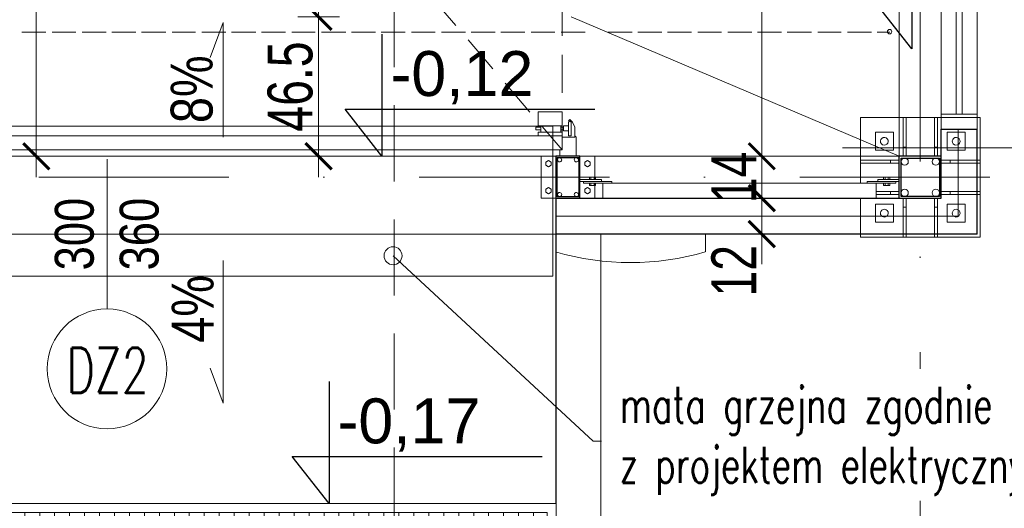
# Model space of a CAD drawing. Header units: millimetres. Extents: x -13532 to 2392, y -5241 to 5322.
# Tile 216 of 256: x -9857 to -9528, y 984 to 1147. Entities that reach past the tile are written whole.
import ezdxf
from ezdxf.enums import TextEntityAlignment as Align

# ---------------------------------------------------------------- set-up
doc = ezdxf.new("R2010")
doc.units = ezdxf.units.MM
doc.linetypes.add('DASHED', pattern=[19.05, 12.7, -6.35])
doc.linetypes.add('KRESKAKROPKA2', pattern=[12.7, 6.35, -3.175, 0, -3.175])
doc.layers.get('Defpoints').update_dxf_attribs({"true_color": 0xdae6d4})
for name, color, linetype, lineweight in [('- AGP-1_OPISY', 7, 'Continuous', 9), ('AGP1_opis', 7, 'Continuous', 13), ('cz-gr', 122, 'Continuous', 30), ('cz-sr', 150, 'Continuous', 15), ('TS_INNE_OBIEKTY', 204, 'Continuous', 30), ('Wymiarowanie - Poziomy - AGP1', 172, 'Continuous', 5)]:
    doc.layers.add(name, color=color, linetype=linetype, lineweight=lineweight)
for name, color, linetype, lineweight, true_color in [('a___wymiary', 7, 'Continuous', 5, 0x666666), ('drzwi - AGP1', 7, 'Continuous', 13, 0x7f7f7f), ('KONSTRUKCJA - CIE - AGP1', 7, 'Continuous', 5, 0xbfbfbf), ('Meble - AGP1', 7, 'Continuous', 15, 0x999999), ('OPIS - AGP1', 7, 'Continuous', 0, 0x7f7f7f), ('OPISY - AGP1', 7, 'Continuous', 5, 0x000000), ('OSI', 7, 'KRESKAKROPKA2', 5, 0x7f7f7f), ('tło', 7, 'Continuous', 5, 0xcccccc), ('wymiary', 7, 'Continuous', 5, 0x7f7f7f), ('WYMIARY - AGP1', 7, 'Continuous', 5, 0x716d5a), ('zigzag - AGP1', 7, 'Continuous', 9, 0xa5a5a5)]:
    doc.layers.add(name, color=color, linetype=linetype, lineweight=lineweight, true_color=true_color)
doc.styles.add('ARIAL', font='arial.ttf', dxfattribs={"width": 0.8})
doc.styles.add('ARIAL NARROW', font='ARIALN.TTF', dxfattribs={"width": 0.9})
doc.styles.add('GENERATED_STYLE_2', font='ARIAL.TTF', dxfattribs={"width": 0.999153})
doc.styles.add('ROMANS15', font='simplex.shx', dxfattribs={"width": 0.9, "height": 15})
doc.styles.get("Standard").update_dxf_attribs({"font": 'arial.ttf'})
doc.linetypes.add('ZIGZAG', pattern='A,0.00254,-5.08,[131,ltypeshp.shx,S=5.08,R=0,X=-5.08,Y=0],-10.16,[131,ltypeshp.shx,S=5.08,R=180,X=5.08,Y=0],-5.08', length=20.32254)
doc.dimstyles.new('wymiary agp1', dxfattribs={"dimtxt": 15, "dimasz": 5, "dimexe": 5, "dimexo": 5, "dimgap": 1.8, "dimtad": 1, "dimdec": 3, "dimrnd": 0.5, "dimdsep": 46, "dimtxsty": 'ARIAL NARROW', "dimblk": 'znacznik', "dimcen": 1.5, "dimse1": 1, "dimse2": 1, "dimclrd": 256, "dimclre": 256, "dimazin": 0, "dimtfac": 1, "dimtdec": 3, "dimtmove": 1, "dimatfit": 3, "dimldrblk": 'znacznik', "dimfxl": 1000, "dimfxlon": 1, "dimlwd": -1, "dimarcsym": 0})

# ---------------------------------------------------------------- blocks, each defined once
blk = doc.blocks.new('tło')
at = {"layer": 'tło'}
for points in [[(-9681.23, 975.85), (-9681.23, 1075.85)], [(-9666.23, 975.85), (-9666.23, 1075.85)]]:
    blk.add_lwpolyline(points, dxfattribs=at)
blk = doc.blocks.new('znacznik')
at = {"layer": 'a___wymiary'}
for p, q in [((0, 1.394), (0, -1.394)), ((1.394, 0), (-1.394, 0))]:
    blk.add_line(p, q, dxfattribs=at)
at = {"layer": 'a___wymiary', "const_width": 0.2}
blk.add_lwpolyline([(0.876, 0.876), (-0.876, -0.876)], dxfattribs=at)
blk = doc.blocks.new('*D502')
at = {"layer": 'Defpoints', "color": 0}
for p in [(-9827.34, 1018.68), (-10201.84, 1005.35), (-9827.34, 907.41)]:
    blk.add_point(p, dxfattribs=at)
at = {"layer": 'WYMIARY - AGP1'}
blk.add_line((-10196.84, 907.41), (-9832.34, 907.41), dxfattribs=at)
at = {"layer": 'WYMIARY - AGP1', "xscale": 5, "yscale": 5, "zscale": 5, "rotation": 180}
blk.add_blockref('znacznik', (-10201.84, 907.41), dxfattribs=at)
at = {"layer": 'WYMIARY - AGP1', "xscale": 5, "yscale": 5, "zscale": 5}
blk.add_blockref('znacznik', (-9827.34, 907.41), dxfattribs=at)
at = {"layer": 'WYMIARY - AGP1', "color": 18, "true_color": 0x000000, "insert": (-10014.59, 916.87), "char_height": 15, "attachment_point": 5, "style": 'ARIAL NARROW'}
blk.add_mtext('374.5', dxfattribs=at)
blk = doc.blocks.new('*D503')
at = {"layer": 'Defpoints', "color": 0}
for p in [(-9536.64, 1027.55), (-9827.34, 1018.68), (-9536.64, 907.4)]:
    blk.add_point(p, dxfattribs=at)
at = {"layer": 'WYMIARY - AGP1'}
blk.add_line((-9822.34, 907.4), (-9541.64, 907.4), dxfattribs=at)
at = {"layer": 'WYMIARY - AGP1', "xscale": 5, "yscale": 5, "zscale": 5, "rotation": 180}
blk.add_blockref('znacznik', (-9827.34, 907.4), dxfattribs=at)
at = {"layer": 'WYMIARY - AGP1', "xscale": 5, "yscale": 5, "zscale": 5}
blk.add_blockref('znacznik', (-9536.64, 907.4), dxfattribs=at)
at = {"layer": 'WYMIARY - AGP1', "color": 18, "true_color": 0x000000, "insert": (-9683.93, 916.86), "char_height": 15, "attachment_point": 5, "style": 'ARIAL NARROW'}
blk.add_mtext('290.5', dxfattribs=at)
blk = doc.blocks.new('*D505')
at = {"layer": 'Defpoints', "color": 0}
for p in [(-11552.11, 1075.85), (-9536.64, 1075.85), (-9536.64, 856.38)]:
    blk.add_point(p, dxfattribs=at)
at = {"layer": 'WYMIARY - AGP1'}
blk.add_line((-11547.11, 856.38), (-9541.64, 856.38), dxfattribs=at)
at = {"layer": 'WYMIARY - AGP1', "xscale": 5, "yscale": 5, "zscale": 5, "rotation": 180}
blk.add_blockref('znacznik', (-11552.11, 856.38), dxfattribs=at)
at = {"layer": 'WYMIARY - AGP1', "xscale": 5, "yscale": 5, "zscale": 5}
blk.add_blockref('znacznik', (-9536.64, 856.38), dxfattribs=at)
at = {"layer": 'WYMIARY - AGP1', "color": 18, "true_color": 0x000000, "insert": (-10578.77, 865.84), "char_height": 15, "attachment_point": 5, "style": 'ARIAL NARROW'}
blk.add_mtext('2015.5', dxfattribs=at)
blk = doc.blocks.new('*D506')
at = {"layer": 'Defpoints', "color": 0}
for p in [(-9467.75, 1094.85), (-9406.11, 1094.85), (-9537.74, 1075.85)]:
    blk.add_point(p, dxfattribs=at)
at = {"layer": 'WYMIARY - AGP1'}
blk.add_line((-9406.11, 1080.85), (-9406.11, 1089.85), dxfattribs=at)
at = {"layer": 'WYMIARY - AGP1', "xscale": 5, "yscale": 5, "zscale": 5}
for p, rotation in [((-9406.11, 1094.85), 90), ((-9406.11, 1075.85), 270)]:
    blk.add_blockref('znacznik', p, dxfattribs=dict(at, rotation=rotation))
at = {"layer": 'WYMIARY - AGP1', "color": 18, "true_color": 0x000000, "insert": (-9415.57, 1085.35), "char_height": 15, "attachment_point": 5, "rotation": 90, "style": 'ARIAL NARROW'}
blk.add_mtext('19', dxfattribs=at)
blk = doc.blocks.new('*D507')
at = {"layer": 'Defpoints', "color": 0}
for p in [(-9536.64, 2230.85), (-9374.46, 2230.85), (-9536.64, 1075.85)]:
    blk.add_point(p, dxfattribs=at)
at = {"layer": 'WYMIARY - AGP1'}
blk.add_line((-9374.46, 1080.85), (-9374.46, 2225.85), dxfattribs=at)
at = {"layer": 'WYMIARY - AGP1', "xscale": 5, "yscale": 5, "zscale": 5}
for p, rotation in [((-9374.46, 2230.85), 90), ((-9374.46, 1075.85), 270)]:
    blk.add_blockref('znacznik', p, dxfattribs=dict(at, rotation=rotation))
at = {"layer": 'WYMIARY - AGP1', "color": 18, "true_color": 0x000000, "insert": (-9383.92, 1653.35), "char_height": 15, "attachment_point": 5, "rotation": 90, "style": 'ARIAL NARROW'}
blk.add_mtext('1155', dxfattribs=at)
blk = doc.blocks.new('*D571')
at = {"layer": 'Defpoints', "color": 0}
for p in [(-9548.64, 1245), (-10074.84, 1135.58), (-9548.64, 1088.83)]:
    blk.add_point(p, dxfattribs=at)
at = {"layer": 'WYMIARY - AGP1'}
blk.add_line((-10069.84, 1245), (-9553.64, 1245), dxfattribs=at)
at = {"layer": 'WYMIARY - AGP1', "xscale": 5, "yscale": 5, "zscale": 5, "rotation": 180}
blk.add_blockref('znacznik', (-10074.84, 1245), dxfattribs=at)
at = {"layer": 'WYMIARY - AGP1', "xscale": 5, "yscale": 5, "zscale": 5}
blk.add_blockref('znacznik', (-9548.64, 1245), dxfattribs=at)
at = {"layer": 'WYMIARY - AGP1', "color": 18, "true_color": 0x000000, "insert": (-9811.74, 1254.46), "char_height": 15, "attachment_point": 5, "style": 'ARIAL NARROW'}
blk.add_mtext('526', dxfattribs=at)
blk = doc.blocks.new('fgfggfgfg')
at = {"layer": 'drzwi - AGP1'}
for p, q in [((-8690.59, 1411.6), (-8690.59, 1296.6)), ((-8688.59, 1296.6), (-8688.59, 1411.6)), ((-8695.59, 1296.6), (-8695.59, 1291.6)), ((-8683.59, 1296.6), (-8695.59, 1296.6)), ((-8683.59, 1296.6), (-8683.59, 1291.6)), ((-8695.59, 1291.6), (-8683.59, 1291.6))]:
    blk.add_line(p, q, dxfattribs=at)
for points in [[(-8695.59, 2376.6), (-8695.59, 1291.6)], [(-8683.59, 1291.6), (-8683.59, 2376.6)]]:
    blk.add_lwpolyline(points, dxfattribs=at)
blk = doc.blocks.new('brama')
at = {"layer": 'drzwi - AGP1', "linetype": 'Continuous'}
for p, q in [((-6983.32, 2189.09), (-6983.32, 2193.74)), ((-6983.32, 2193.74), (-6679.15, 2193.74)), ((-6679.15, 2193.74), (-6679.15, 2189.09)), ((-6978.25, 2189.09), (-6983.32, 2189.09)), ((-6982.9, 2187.83), (-6975.72, 2187.83)), ((-6687.18, 2189.09), (-6975.72, 2189.09)), ((-6679.57, 2187.83), (-6686.33, 2187.83)), ((-6679.15, 2189.09), (-6683.8, 2189.09)), ((-6983.74, 2186.98), (-6982.9, 2186.98)), ((-6983.74, 2186.14), (-6982.9, 2186.14)), ((-6982.9, 2185.72), (-6975.72, 2185.72)), ((-6679.57, 2185.72), (-6686.33, 2185.72)), ((-6678.73, 2186.98), (-6679.57, 2186.98)), ((-6678.73, 2186.14), (-6679.57, 2186.14))]:
    blk.add_line(p, q, dxfattribs=at)
for points in [[(-6982.47, 2195.85), (-6982.47, 2193.74), (-6982.47, 2195.85), (-6987.97, 2195.85), (-6987.97, 2189.52), (-6987.54, 2189.09), (-6987.54, 2186.14), (-6986.7, 2184.45), (-6986.28, 2184.03), (-6985.85, 2183.6), (-6985.01, 2184.03)], [(-6679.99, 2195.85), (-6679.99, 2193.74), (-6679.99, 2195.85), (-6674.5, 2195.85), (-6674.5, 2189.52), (-6674.92, 2189.09), (-6674.92, 2186.14), (-6675.77, 2184.45), (-6676.19, 2184.03), (-6676.61, 2183.6), (-6677.04, 2184.03)], [(-6987.54, 2189.09), (-6987.12, 2189.52), (-6983.32, 2189.52)], [(-6674.92, 2189.09), (-6674.92, 2189.52), (-6679.15, 2189.52)], [(-6985.43, 2187.4), (-6983.74, 2187.4), (-6983.74, 2185.72), (-6985.43, 2185.72)], [(-6975.72, 2186.14), (-6974.45, 2186.14), (-6974.45, 2186.98), (-6975.72, 2186.98)], [(-6686.33, 2186.14), (-6688.02, 2186.14), (-6688.02, 2186.98), (-6686.33, 2186.98)], [(-6677.04, 2187.4), (-6678.73, 2187.4), (-6678.73, 2185.72), (-6677.04, 2185.72)]]:
    blk.add_lwpolyline(points, dxfattribs=at)
at = {"layer": 'drzwi - AGP1', "linetype": 'DASHED'}
blk.add_lwpolyline([(-6983.32, 2193.74), (-6679.15, 2193.74), (-6679.15, 1838.78), (-6983.32, 1838.78)], close=True, dxfattribs=at)
for points in [[(-6983.32, 2193.74), (-6679.15, 1838.78)], [(-6983.32, 1838.78), (-6679.15, 2193.74)]]:
    blk.add_lwpolyline(points, dxfattribs=at)
at = {"layer": 'drzwi - AGP1', "linetype": 'Continuous'}
for points in [[(-6985.43, 2188.67), (-6985.43, 2189.09), (-6985.85, 2189.09), (-6986.28, 2189.09), (-6986.28, 2188.67), (-6986.28, 2184.87), (-6986.28, 2184.45), (-6985.85, 2184.03), (-6985.43, 2184.45), (-6985.43, 2184.87)], [(-6975.29, 2181.07), (-6975.29, 2185.72), (-6975.72, 2185.72), (-6975.72, 2187.83), (-6975.29, 2187.83), (-6975.29, 2189.09), (-6983.32, 2189.09), (-6983.32, 2187.83), (-6982.9, 2187.83), (-6982.9, 2185.72), (-6983.32, 2185.72), (-6983.32, 2181.07)], [(-6687.18, 2181.07), (-6687.18, 2185.72), (-6686.33, 2185.72), (-6686.33, 2187.83), (-6687.18, 2187.83), (-6687.18, 2189.09), (-6679.15, 2189.09), (-6679.15, 2187.83), (-6679.57, 2187.83), (-6679.57, 2185.72), (-6679.15, 2185.72), (-6679.15, 2181.07)], [(-6677.04, 2188.67), (-6677.04, 2189.09), (-6676.61, 2189.09), (-6676.19, 2189.09), (-6676.19, 2188.67), (-6676.19, 2184.87), (-6676.19, 2184.45), (-6676.61, 2184.03), (-6677.04, 2184.45), (-6677.04, 2184.87)]]:
    blk.add_lwpolyline(points, close=True, dxfattribs=at)
blk = doc.blocks.new('*D646')
at = {"layer": 'Defpoints', "color": 0}
for p in [(-9548.64, 1206.45), (-9562.64, 1131.57), (-9548.64, 1128.8)]:
    blk.add_point(p, dxfattribs=at)
at = {"layer": 'WYMIARY - AGP1'}
blk.add_line((-9557.64, 1206.45), (-9553.64, 1206.45), dxfattribs=at)
at = {"layer": 'WYMIARY - AGP1', "xscale": 5, "yscale": 5, "zscale": 5, "rotation": 180}
blk.add_blockref('znacznik', (-9562.64, 1206.45), dxfattribs=at)
at = {"layer": 'WYMIARY - AGP1', "xscale": 5, "yscale": 5, "zscale": 5}
blk.add_blockref('znacznik', (-9548.64, 1206.45), dxfattribs=at)
at = {"layer": 'WYMIARY - AGP1', "color": 18, "true_color": 0x000000, "insert": (-9560.22, 1215.78), "char_height": 15, "attachment_point": 5, "style": 'ARIAL NARROW'}
blk.add_mtext('14', dxfattribs=at)
blk = doc.blocks.new('*D649')
at = {"layer": 'Defpoints', "color": 0}
for p in [(-9659.98, 2204.85), (-9637.26, 1101.85), (-9608.6, 1101.85)]:
    blk.add_point(p, dxfattribs=at)
at = {"layer": 'WYMIARY - AGP1'}
blk.add_line((-9608.6, 2199.85), (-9608.6, 1106.85), dxfattribs=at)
at = {"layer": 'WYMIARY - AGP1', "xscale": 5, "yscale": 5, "zscale": 5}
for p, rotation in [((-9608.6, 2204.85), 90), ((-9608.6, 1101.85), 270)]:
    blk.add_blockref('znacznik', p, dxfattribs=dict(at, rotation=rotation))
at = {"layer": 'WYMIARY - AGP1', "color": 18, "true_color": 0x000000, "insert": (-9618.06, 1653.35), "char_height": 15, "attachment_point": 5, "rotation": 90, "style": 'ARIAL NARROW'}
blk.add_mtext('1103', dxfattribs=at)
blk = doc.blocks.new('*D650')
at = {"layer": 'Defpoints', "color": 0}
for p in [(-9608.6, 1101.85), (-9598.81, 1101.85), (-9595.19, 1087.85)]:
    blk.add_point(p, dxfattribs=at)
at = {"layer": 'WYMIARY - AGP1'}
blk.add_line((-9608.6, 1092.85), (-9608.6, 1096.85), dxfattribs=at)
at = {"layer": 'WYMIARY - AGP1', "xscale": 5, "yscale": 5, "zscale": 5}
for p, rotation in [((-9608.6, 1101.85), 90), ((-9608.6, 1087.85), 270)]:
    blk.add_blockref('znacznik', p, dxfattribs=dict(at, rotation=rotation))
at = {"layer": 'WYMIARY - AGP1', "color": 18, "true_color": 0x000000, "insert": (-9617.93, 1094.82), "char_height": 15, "attachment_point": 5, "rotation": 90, "style": 'ARIAL NARROW'}
blk.add_mtext('14', dxfattribs=at)
blk = doc.blocks.new('*D651')
at = {"layer": 'Defpoints', "color": 0}
for p in [(-9608.6, 1087.85), (-9594.28, 1087.85), (-9594.26, 1075.85)]:
    blk.add_point(p, dxfattribs=at)
at = {"layer": 'WYMIARY - AGP1'}
for p, q in [((-9608.6, 1092.85), (-9608.6, 1097.85)), ((-9608.6, 1075.85), (-9608.6, 1087.85)), ((-9608.6, 1070.85), (-9608.6, 1065.85))]:
    blk.add_line(p, q, dxfattribs=at)
at = {"layer": 'WYMIARY - AGP1', "xscale": 5, "yscale": 5, "zscale": 5}
for p, rotation in [((-9608.6, 1087.85), 270), ((-9608.6, 1075.85), 90)]:
    blk.add_blockref('znacznik', p, dxfattribs=dict(at, rotation=rotation))
at = {"layer": 'WYMIARY - AGP1', "color": 18, "true_color": 0x000000, "insert": (-9617.93, 1063.61), "char_height": 15, "attachment_point": 5, "rotation": 90, "style": 'ARIAL NARROW'}
blk.add_mtext('12', dxfattribs=at)
blk = doc.blocks.new('*D654')
at = {"layer": 'Defpoints', "color": 0}
for p in [(-9536.64, 1110.91), (-9435.27, 1110.91), (-9540.11, 1075.99)]:
    blk.add_point(p, dxfattribs=at)
at = {"layer": 'WYMIARY - AGP1'}
blk.add_line((-9435.27, 1080.99), (-9435.27, 1105.91), dxfattribs=at)
at = {"layer": 'WYMIARY - AGP1', "xscale": 5, "yscale": 5, "zscale": 5}
for p, rotation in [((-9435.27, 1110.91), 90), ((-9435.27, 1075.99), 270)]:
    blk.add_blockref('znacznik', p, dxfattribs=dict(at, rotation=rotation))
at = {"layer": 'WYMIARY - AGP1', "color": 18, "true_color": 0x000000, "insert": (-9444.73, 1088.06), "char_height": 15, "attachment_point": 5, "rotation": 90, "style": 'ARIAL NARROW'}
blk.add_mtext('35', dxfattribs=at)
blk = doc.blocks.new('osi')
at = {"layer": 'OSI', "ltscale": 10}
for p, q in [((-9555.74, 845.85), (-9555.74, 3158.85)), ((-11756.72, 1094.85), (-9340.14, 1094.85))]:
    blk.add_line(p, q, dxfattribs=at)
blk = doc.blocks.new('DFGSGSGS')
at = {"layer": '- AGP-1_OPISY', "linetype": 'DASHED', "lineweight": 0, "ltscale": 2}
blk.add_lwpolyline([(-9731.41, 2338.07), (-9731.41, 949.99)], dxfattribs=at)
blk = doc.blocks.new('fgfdgdfg')
at = {"layer": 'cz-sr'}
for points in [[(-8981.23, 2321.85), (-8981.23, 2306.85), (-8681.23, 2306.85), (-8681.23, 2321.85), (-8981.23, 2321.85)], [(-8981.23, 2306.85), (-8981.23, 2321.85)], [(-8978.23, 2309.85), (-8978.23, 2318.85)], [(-8973.73, 2309.85), (-8973.73, 2318.85)], [(-8968.73, 2309.85), (-8968.73, 2318.85)], [(-8963.73, 2309.85), (-8963.73, 2318.85)], [(-8958.73, 2309.85), (-8958.73, 2318.85)], [(-8953.73, 2309.85), (-8953.73, 2318.85)], [(-8948.73, 2309.85), (-8948.73, 2318.85)], [(-8943.73, 2309.85), (-8943.73, 2318.85)], [(-8938.73, 2309.85), (-8938.73, 2318.85)], [(-8933.73, 2309.85), (-8933.73, 2318.85)], [(-8928.73, 2309.85), (-8928.73, 2318.85)], [(-8923.73, 2309.85), (-8923.73, 2318.85)], [(-8918.73, 2309.85), (-8918.73, 2318.85)], [(-8913.73, 2309.85), (-8913.73, 2318.85)], [(-8908.73, 2309.85), (-8908.73, 2318.85)], [(-8903.73, 2309.85), (-8903.73, 2318.85)], [(-8898.73, 2309.85), (-8898.73, 2318.85)], [(-8893.73, 2309.85), (-8893.73, 2318.85)], [(-8888.73, 2309.85), (-8888.73, 2318.85)], [(-8883.73, 2309.85), (-8883.73, 2318.85)], [(-8878.73, 2309.85), (-8878.73, 2318.85)], [(-8873.73, 2309.85), (-8873.73, 2318.85)], [(-8868.73, 2309.85), (-8868.73, 2318.85)], [(-8863.73, 2309.85), (-8863.73, 2318.85)], [(-8858.73, 2309.85), (-8858.73, 2318.85)], [(-8853.73, 2309.85), (-8853.73, 2318.85)], [(-8848.73, 2309.85), (-8848.73, 2318.85)], [(-8843.73, 2309.85), (-8843.73, 2318.85)], [(-8838.73, 2309.85), (-8838.73, 2318.85)], [(-8833.73, 2309.85), (-8833.73, 2318.85)], [(-8828.73, 2309.85), (-8828.73, 2318.85)], [(-8823.73, 2309.85), (-8823.73, 2318.85)], [(-8818.73, 2309.85), (-8818.73, 2318.85)], [(-8813.73, 2309.85), (-8813.73, 2318.85)], [(-8808.73, 2309.85), (-8808.73, 2318.85)], [(-8803.73, 2309.85), (-8803.73, 2318.85)], [(-8798.73, 2309.85), (-8798.73, 2318.85)], [(-8793.73, 2309.85), (-8793.73, 2318.85)], [(-8788.73, 2309.85), (-8788.73, 2318.85)], [(-8783.73, 2309.85), (-8783.73, 2318.85)], [(-8778.73, 2309.85), (-8778.73, 2318.85)], [(-8773.73, 2309.85), (-8773.73, 2318.85)], [(-8768.73, 2309.85), (-8768.73, 2318.85)], [(-8763.73, 2309.85), (-8763.73, 2318.85)], [(-8758.73, 2309.85), (-8758.73, 2318.85)], [(-8753.73, 2309.85), (-8753.73, 2318.85)], [(-8748.73, 2309.85), (-8748.73, 2318.85)], [(-8743.73, 2309.85), (-8743.73, 2318.85)], [(-8738.73, 2309.85), (-8738.73, 2318.85)], [(-8733.73, 2309.85), (-8733.73, 2318.85)], [(-8728.73, 2309.85), (-8728.73, 2318.85)], [(-8723.73, 2309.85), (-8723.73, 2318.85)], [(-8718.73, 2309.85), (-8718.73, 2318.85)], [(-8713.73, 2309.85), (-8713.73, 2318.85)], [(-8708.73, 2309.85), (-8708.73, 2318.85)], [(-8703.73, 2309.85), (-8703.73, 2318.85)], [(-8698.73, 2309.85), (-8698.73, 2318.85)], [(-8693.73, 2309.85), (-8693.73, 2318.85)], [(-8688.73, 2309.85), (-8688.73, 2318.85)]]:
    blk.add_lwpolyline(points, dxfattribs=at)
blk.add_lwpolyline([(-8978.23, 2318.85), (-8978.23, 2309.85), (-8684.23, 2309.85), (-8684.23, 2318.85)], close=True, dxfattribs=at)
blk = doc.blocks.new('konstrukcja 2025.01.09')
at = {"layer": 'KONSTRUKCJA - CIE - AGP1', "linetype": 'Continuous'}
for p, q in [((3688.92, 6055.11), (3688.92, 6069.36)), ((3688.92, 6069.36), (3703.17, 6069.36)), ((3703.17, 6056.37), (3703.17, 6069.36)), ((3704.17, 6069.36), (3703.17, 6069.36)), ((3704.17, 6069.36), (3713.67, 6069.36)), ((3704.17, 6056.37), (3704.17, 6069.36)), ((3713.67, 6056.37), (3713.67, 6069.36)), ((3714.67, 6069.36), (3713.67, 6069.36)), ((3714.67, 6069.36), (3728.92, 6069.36)), ((3714.67, 6056.37), (3714.67, 6069.36)), ((3728.92, 6055.11), (3728.92, 6069.36)), ((3699.92, 6064.36), (3693.92, 6064.36)), ((3693.92, 6064.36), (3693.92, 6058.36)), ((3699.92, 6058.36), (3699.92, 6064.36)), ((3717.92, 6064.36), (3717.92, 6058.36)), ((3723.92, 6064.36), (3717.92, 6064.36)), ((3723.92, 6058.36), (3723.92, 6064.36)), ((3703.17, 6059.36), (3704.17, 6059.36)), ((3713.67, 6059.36), (3714.67, 6059.36)), ((3582.22, 6056.36), (3587.22, 6056.36)), ((3582.22, 6056.36), (3582.22, 6042.36)), ((3595.22, 6056.36), (3600.22, 6056.36)), ((3600.22, 6048.56), (3600.22, 6056.36)), ((3693.92, 6058.36), (3699.92, 6058.36)), ((3717.92, 6058.36), (3723.92, 6058.36)), ((3583.82, 6054.38), (3584.72, 6054.9)), ((3583.82, 6053.35), (3583.82, 6054.38)), ((3584.72, 6052.83), (3583.82, 6053.35)), ((3584.72, 6054.9), (3585.62, 6054.38)), ((3585.62, 6053.35), (3584.72, 6052.83)), ((3585.62, 6054.38), (3585.62, 6053.35)), ((3596.82, 6054.38), (3597.72, 6054.9)), ((3596.82, 6053.35), (3596.82, 6054.38)), ((3597.72, 6052.83), (3596.82, 6053.35)), ((3597.72, 6054.9), (3598.62, 6054.38)), ((3598.62, 6053.35), (3597.72, 6052.83)), ((3598.62, 6054.38), (3598.62, 6053.35)), ((3701.92, 6055.11), (3688.92, 6055.11)), ((3688.92, 6055.11), (3688.92, 6054.11)), ((3688.92, 6047.36), (3688.92, 6054.11)), ((3701.92, 6054.11), (3688.92, 6054.11)), ((3698.92, 6054.11), (3698.92, 6055.11)), ((3728.92, 6055.11), (3715.92, 6055.11)), ((3715.92, 6054.11), (3728.92, 6054.11)), ((3718.92, 6054.11), (3718.92, 6055.11)), ((3728.92, 6054.11), (3728.92, 6055.11)), ((3728.92, 6044.61), (3728.92, 6054.11)), ((3598.38, 6048.56), (3598.38, 6049.36)), ((3598.38, 6049.36), (3600.46, 6049.36)), ((3598.9, 6048.56), (3598.9, 6049.36)), ((3599.94, 6048.56), (3599.94, 6049.36)), ((3600.46, 6048.56), (3600.46, 6049.36)), ((3696.68, 6048.56), (3696.68, 6049.36)), ((3696.68, 6049.36), (3698.76, 6049.36)), ((3697.2, 6048.56), (3697.2, 6049.36)), ((3698.24, 6048.56), (3698.24, 6049.36)), ((3698.76, 6048.56), (3698.76, 6049.36)), ((3595.22, 6048.56), (3602.42, 6048.56)), ((3602.42, 6047.96), (3595.22, 6047.96)), ((3605.92, 6047.96), (3596.42, 6047.96)), ((3596.42, 6047.96), (3596.42, 6047.36)), ((3605.92, 6047.36), (3596.42, 6047.36)), ((3598.38, 6046.57), (3598.38, 6047.36)), ((3598.38, 6046.57), (3600.46, 6046.57)), ((3598.9, 6046.57), (3598.9, 6047.36)), ((3599.94, 6046.57), (3599.94, 6047.36)), ((3600.22, 6042.36), (3600.22, 6047.36)), ((3600.46, 6046.57), (3600.46, 6047.36)), ((3602.42, 6048.56), (3602.42, 6047.96)), ((3602.92, 6042.36), (3602.92, 6047.36)), ((3605.92, 6047.96), (3605.92, 6047.36)), ((3605.92, 6047.36), (3691.22, 6047.36)), ((3691.22, 6047.36), (3691.22, 6047.96)), ((3691.22, 6047.96), (3700.72, 6047.96)), ((3691.22, 6047.36), (3700.72, 6047.36)), ((3694.22, 6042.36), (3694.22, 6047.36)), ((3694.72, 6047.96), (3694.72, 6048.56)), ((3694.72, 6048.56), (3701.92, 6048.56)), ((3701.92, 6047.96), (3694.72, 6047.96)), ((3696.68, 6046.57), (3696.68, 6047.36)), ((3696.68, 6046.57), (3698.76, 6046.57)), ((3697.2, 6046.57), (3697.2, 6047.36)), ((3698.24, 6046.57), (3698.24, 6047.36)), ((3698.76, 6046.57), (3698.76, 6047.36)), ((3700.72, 6047.36), (3700.72, 6047.96)), ((3583.82, 6045.38), (3584.72, 6045.9)), ((3583.82, 6044.35), (3583.82, 6045.38)), ((3584.72, 6043.83), (3583.82, 6044.35)), ((3584.72, 6045.9), (3585.62, 6045.38)), ((3585.62, 6044.35), (3584.72, 6043.83)), ((3585.62, 6045.38), (3585.62, 6044.35)), ((3596.82, 6045.38), (3597.72, 6045.9)), ((3596.82, 6044.35), (3596.82, 6045.38)), ((3597.72, 6043.83), (3596.82, 6044.35)), ((3597.72, 6045.9), (3598.62, 6045.38)), ((3598.62, 6044.35), (3597.72, 6043.83)), ((3598.62, 6045.38), (3598.62, 6044.35)), ((3694.22, 6044.61), (3701.92, 6044.61)), ((3701.92, 6043.61), (3694.22, 6043.61)), ((3698.92, 6043.61), (3698.92, 6044.61)), ((3728.92, 6044.61), (3715.92, 6044.61)), ((3715.92, 6043.61), (3728.92, 6043.61)), ((3718.92, 6043.61), (3718.92, 6044.61)), ((3728.92, 6043.61), (3728.92, 6044.61)), ((3728.92, 6029.36), (3728.92, 6043.61)), ((3582.22, 6042.36), (3587.22, 6042.36)), ((3595.22, 6042.36), (3600.22, 6042.36)), ((3694.22, 6042.36), (3602.92, 6042.36)), ((3688.92, 6029.36), (3688.92, 6042.36)), ((3693.92, 6040.36), (3699.92, 6040.36)), ((3693.92, 6034.36), (3693.92, 6040.36)), ((3699.92, 6040.36), (3699.92, 6034.36)), ((3703.17, 6042.36), (3703.17, 6029.36)), ((3703.17, 6039.36), (3704.17, 6039.36)), ((3704.17, 6029.36), (3704.17, 6042.36)), ((3713.67, 6042.36), (3713.67, 6029.36)), ((3713.67, 6039.36), (3714.67, 6039.36)), ((3714.67, 6029.36), (3714.67, 6042.36)), ((3723.92, 6040.36), (3717.92, 6040.36)), ((3717.92, 6040.36), (3717.92, 6034.36)), ((3723.92, 6034.36), (3723.92, 6040.36)), ((3699.92, 6034.36), (3693.92, 6034.36)), ((3717.92, 6034.36), (3723.92, 6034.36)), ((3688.92, 6029.36), (3703.17, 6029.36)), ((3703.17, 6029.36), (3704.17, 6029.36)), ((3704.17, 6029.36), (3713.67, 6029.36)), ((3713.67, 6029.36), (3714.67, 6029.36)), ((3714.67, 6029.36), (3728.92, 6029.36))]:
    blk.add_line(p, q, dxfattribs=at)
for centre, radius, start, end in [((3696.92, 6061.36), 1.3, 108, 288), ((3696.92, 6061.36), 1.3, 108, 288), ((3696.92, 6061.36), 1.3, 288, 108), ((3696.92, 6061.36), 1.3, 288, 108), ((3720.92, 6061.36), 1.3, 108, 288), ((3720.92, 6061.36), 1.3, 108, 288), ((3720.92, 6061.36), 1.3, 288, 108), ((3720.92, 6061.36), 1.3, 288, 108), ((3588.42, 6055.16), 0.7, 108, 288), ((3588.42, 6055.16), 0.7, 108, 288), ((3588.42, 6055.16), 0.7, 288, 108), ((3588.42, 6055.16), 0.7, 288, 108), ((3594.02, 6055.16), 0.7, 108, 288), ((3594.02, 6055.16), 0.7, 108, 288), ((3594.02, 6055.16), 0.7, 288, 108), ((3594.02, 6055.16), 0.7, 288, 108), ((3703.72, 6054.56), 1.2, 0, 180), ((3703.72, 6054.56), 1.2, 0, 180), ((3703.72, 6054.56), 1.2, 180, 0), ((3703.72, 6054.56), 1.2, 180, 0), ((3714.12, 6054.56), 1.2, 0, 180), ((3714.12, 6054.56), 1.2, 0, 180), ((3714.12, 6054.56), 1.2, 180, 0), ((3714.12, 6054.56), 1.2, 180, 0), ((3588.42, 6043.56), 0.7, 108, 288), ((3588.42, 6043.56), 0.7, 108, 288), ((3588.42, 6043.56), 0.7, 288, 108), ((3588.42, 6043.56), 0.7, 288, 108), ((3594.02, 6043.56), 0.7, 108, 288), ((3594.02, 6043.56), 0.7, 108, 288), ((3594.02, 6043.56), 0.7, 288, 108), ((3594.02, 6043.56), 0.7, 288, 108), ((3703.72, 6044.16), 1.2, 0, 180), ((3703.72, 6044.16), 1.2, 0, 180), ((3703.72, 6044.16), 1.2, 180, 0), ((3703.72, 6044.16), 1.2, 180, 0), ((3714.12, 6044.16), 1.2, 0, 180), ((3714.12, 6044.16), 1.2, 0, 180), ((3714.12, 6044.16), 1.2, 180, 0), ((3714.12, 6044.16), 1.2, 180, 0), ((3696.92, 6037.36), 1.3, 108, 288), ((3696.92, 6037.36), 1.3, 108, 288), ((3696.92, 6037.36), 1.3, 288, 108), ((3696.92, 6037.36), 1.3, 288, 108), ((3720.92, 6037.36), 1.3, 108, 288), ((3720.92, 6037.36), 1.3, 108, 288), ((3720.92, 6037.36), 1.3, 288, 108), ((3720.92, 6037.36), 1.3, 288, 108)]:
    blk.add_arc(centre, radius, start, end, dxfattribs=at)
at = {"layer": 'TS_INNE_OBIEKTY', "linetype": 'Continuous'}
for p, q in [((3595.22, 6056.36), (3587.22, 6056.36)), ((3587.22, 6056.36), (3587.22, 6042.36)), ((3587.62, 6042.76), (3587.62, 6055.96)), ((3587.62, 6055.96), (3594.82, 6055.96)), ((3594.82, 6055.96), (3594.82, 6042.76)), ((3595.22, 6042.36), (3595.22, 6056.36)), ((3701.92, 6042.36), (3701.92, 6056.36)), ((3715.92, 6056.36), (3701.92, 6056.36)), ((3715.92, 6042.36), (3715.92, 6056.36)), ((3702.52, 6042.96), (3702.52, 6055.76)), ((3702.52, 6055.76), (3715.32, 6055.76)), ((3715.32, 6055.76), (3715.32, 6042.96)), ((3594.82, 6042.76), (3587.62, 6042.76)), ((3715.32, 6042.96), (3702.52, 6042.96)), ((3587.22, 6042.36), (3595.22, 6042.36)), ((3701.92, 6042.36), (3715.92, 6042.36))]:
    blk.add_line(p, q, dxfattribs=at)
blk = doc.blocks.new('kota wysokosciowa')
at = {"layer": 'OPIS - AGP1', "lineweight": 25, "ltscale": 50}
blk.add_lwpolyline([(0, 27.19), (0, 0), (-8.23, 10.5), (47.44, 10.5)], dxfattribs=at)
at = {"layer": 'OPIS - AGP1', "ltscale": 50}
blk.add_attdef('+0,10', (1.88, 13.41), '', height=10, dxfattribs=at)
blk = doc.blocks.new('*D4734')
at = {"layer": 'Defpoints', "color": 0}
for p in [(-9536.64, 1075.85), (-9555.64, 894.14), (-9536.64, 879.93)]:
    blk.add_point(p, dxfattribs=at)
at = {"layer": 'WYMIARY - AGP1'}
blk.add_line((-9550.64, 879.93), (-9541.64, 879.93), dxfattribs=at)
at = {"layer": 'WYMIARY - AGP1', "xscale": 5, "yscale": 5, "zscale": 5, "rotation": 180}
blk.add_blockref('znacznik', (-9555.64, 879.93), dxfattribs=at)
at = {"layer": 'WYMIARY - AGP1', "xscale": 5, "yscale": 5, "zscale": 5}
blk.add_blockref('znacznik', (-9536.64, 879.93), dxfattribs=at)
at = {"layer": 'WYMIARY - AGP1', "color": 18, "true_color": 0x000000, "insert": (-9546.14, 889.39), "char_height": 15, "attachment_point": 5, "style": 'ARIAL NARROW'}
blk.add_mtext('19', dxfattribs=at)
blk = doc.blocks.new('*D4750')
at = {"layer": 'Defpoints', "color": 0}
for p in [(-9536.64, 2195.91), (-9435.27, 2195.91), (-9536.64, 1110.91)]:
    blk.add_point(p, dxfattribs=at)
at = {"layer": 'WYMIARY - AGP1'}
blk.add_line((-9435.27, 1115.91), (-9435.27, 2190.91), dxfattribs=at)
at = {"layer": 'WYMIARY - AGP1', "xscale": 5, "yscale": 5, "zscale": 5}
for p, rotation in [((-9435.27, 2195.91), 90), ((-9435.27, 1110.91), 270)]:
    blk.add_blockref('znacznik', p, dxfattribs=dict(at, rotation=rotation))
at = {"layer": 'WYMIARY - AGP1', "color": 18, "true_color": 0x000000, "insert": (-9444.73, 1653.41), "char_height": 15, "attachment_point": 5, "rotation": 90, "style": 'ARIAL NARROW'}
blk.add_mtext('1085', dxfattribs=at)
blk = doc.blocks.new('*D4776')
at = {"layer": 'Defpoints', "color": 0}
for p in [(-9781.26, 1393.74), (-9781.26, 1101.85), (-9755.25, 1101.85)]:
    blk.add_point(p, dxfattribs=at)
at = {"layer": 'wymiary'}
blk.add_line((-9755.25, 1388.74), (-9755.25, 1106.85), dxfattribs=at)
at = {"layer": 'wymiary', "xscale": 5, "yscale": 5, "zscale": 5}
for p, rotation in [((-9755.25, 1393.74), 90), ((-9755.25, 1101.85), 270)]:
    blk.add_blockref('znacznik', p, dxfattribs=dict(at, rotation=rotation))
at = {"layer": 'wymiary', "color": 18, "true_color": 0x000000, "insert": (-9764.7, 1286.81), "char_height": 15, "attachment_point": 5, "rotation": 90, "style": 'ARIAL NARROW'}
blk.add_mtext('292', dxfattribs=at)
blk = doc.blocks.new('*D4778')
at = {"layer": 'Defpoints', "color": 0}
for p in [(-9638.38, 1148.42), (-9756.65, 1101.85), (-9721.2, 1101.85)]:
    blk.add_point(p, dxfattribs=at)
at = {"layer": 'WYMIARY - AGP1'}
blk.add_line((-9756.65, 1143.42), (-9756.65, 1106.85), dxfattribs=at)
at = {"layer": 'WYMIARY - AGP1', "xscale": 5, "yscale": 5, "zscale": 5}
for p, rotation in [((-9756.65, 1148.42), 90), ((-9756.65, 1101.85), 270)]:
    blk.add_blockref('znacznik', p, dxfattribs=dict(at, rotation=rotation))
at = {"layer": 'WYMIARY - AGP1', "color": 18, "true_color": 0x000000, "insert": (-9766.11, 1125.14), "char_height": 15, "attachment_point": 5, "rotation": 90, "style": 'ARIAL NARROW'}
blk.add_mtext('46.5', dxfattribs=at)
blk = doc.blocks.new('*D4780')
at = {"layer": 'Defpoints', "color": 0}
for p in [(-9756.65, 1389.09), (-9692.7, 1389.09), (-9670.33, 1148.42)]:
    blk.add_point(p, dxfattribs=at)
at = {"layer": 'WYMIARY - AGP1'}
blk.add_line((-9756.65, 1153.42), (-9756.65, 1384.09), dxfattribs=at)
at = {"layer": 'WYMIARY - AGP1', "xscale": 5, "yscale": 5, "zscale": 5}
for p, rotation in [((-9756.65, 1389.09), 90), ((-9756.65, 1148.42), 270)]:
    blk.add_blockref('znacznik', p, dxfattribs=dict(at, rotation=rotation))
at = {"layer": 'WYMIARY - AGP1', "color": 18, "true_color": 0x000000, "insert": (-9766.11, 1268.75), "char_height": 15, "attachment_point": 5, "rotation": 90, "style": 'ARIAL NARROW'}
blk.add_mtext('240.5', dxfattribs=at)
blk = doc.blocks.new('meble myjnia')
at = {"layer": 'Meble - AGP1'}
for points in [[(-12847.72, 1143.34), (-12855.77, 1143.34)], [(-12837.77, 1143.34), (-12845.61, 1143.34)], [(-12827.61, 1143.34), (-12835.66, 1143.34)], [(-12817.67, 1143.34), (-12825.71, 1143.34)], [(-12807.72, 1143.34), (-12815.76, 1143.34)], [(-12797.77, 1143.34), (-12805.6, 1143.34)], [(-12787.61, 1143.34), (-12795.65, 1143.34)], [(-12777.66, 1143.34), (-12785.7, 1143.34)], [(-12767.71, 1143.34), (-12775.76, 1143.34)], [(-12757.76, 1143.34), (-12765.6, 1143.34)], [(-12747.6, 1143.34), (-12755.65, 1143.34)], [(-12737.66, 1143.34), (-12745.7, 1143.34)], [(-12727.71, 1143.34), (-12735.75, 1143.34)], [(-12717.76, 1143.34), (-12725.59, 1143.34)], [(-12707.6, 1143.34), (-12715.64, 1143.34)], [(-12697.65, 1143.34), (-12705.69, 1143.34)], [(-12687.7, 1143.34), (-12695.75, 1143.34)], [(-12677.75, 1143.34), (-12685.59, 1143.34)], [(-12667.59, 1143.34), (-12675.64, 1143.34)], [(-12651.93, 1143.34), (-12659.97, 1143.34)], [(-12641.98, 1143.34), (-12650.03, 1143.34)], [(-12632.03, 1143.34), (-12640.08, 1143.34)], [(-12622.09, 1143.34), (-12629.92, 1143.34)], [(-12611.93, 1143.34), (-12619.97, 1143.34)], [(-12601.98, 1143.34), (-12610.02, 1143.34)], [(-12592.03, 1143.34), (-12600.07, 1143.34)], [(-12582.08, 1143.34), (-12589.91, 1143.34)], [(-12571.92, 1143.34), (-12579.96, 1143.34)], [(-12565.78, 1143.34), (-12570.02, 1143.34)], [(-12627.38, 1069.93), (-12627.38, 1075.85), (-12677.33, 1075.85), (-12677.33, 1069.93)], [(-12627.47, 1069.91), (-12630.54, 1069.07), (-12633.63, 1068.34), (-12636.74, 1067.73), (-12639.87, 1067.22), (-12643, 1066.83), (-12646.15, 1066.55), (-12649.3, 1066.39), (-12652.46, 1066.33), (-12655.62, 1066.39), (-12658.77, 1066.55), (-12661.92, 1066.83), (-12665.05, 1067.22), (-12668.18, 1067.73), (-12671.29, 1068.34), (-12674.38, 1069.07), (-12677.46, 1069.91)]]:
    blk.add_lwpolyline(points, dxfattribs=at)
blk.add_lwpolyline([(-12976.42, 1061.85), (-12678.39, 1061.85), (-12678.39, 1111.85), (-12976.42, 1111.85)], close=True, dxfattribs=at)
blk.add_circle((-12565.89, 1143.45), 0.741, dxfattribs=at)
blk = doc.blocks.new('dsdgfgshgsh')
at = {"layer": 'wymiary'}
dim = blk.add_linear_dim(base=(-9755.2453, 1101.8541), p1=(-9781.2596, 1393.7424), p2=(-9781.2596, 1101.8541), angle=90, dimstyle='wymiary agp1', dxfattribs=at)
dim.commit()
dim.dimension.update_dxf_attribs({"geometry": '*D4776', "text_midpoint": (-9755.2453, 1286.8126), "dimtype": 160})

msp = doc.modelspace()

# ---------------------------------------------------------------- linework, layer by layer
at = {"layer": 'cz-gr'}
for p, q in [((-9548.638, 1087.8541), (-9548.638, 1110.9137)), ((-9536.638, 1075.8541), (-9536.638, 1110.9137)), ((-9677.338, 1087.8541), (-9677.338, 1075.8541)), ((-9536.638, 1075.8541), (-9677.338, 1075.8541))]:
    msp.add_line(p, q, dxfattribs=at)
for points in [[(-9548.638, 1110.9137), (-9536.638, 1110.9137)], [(-9677.338, 1087.8541), (-9548.638, 1087.8541)]]:
    msp.add_lwpolyline(points, dxfattribs=at)
at = {"layer": 'cz-sr'}
for p, q in [((-9562.638, 2204.8541), (-9562.638, 1101.8541)), ((-9562.638, 1101.8541), (-10074.8413, 1101.8541))]:
    msp.add_line(p, q, dxfattribs=at)
for points in [[(-9672.2513, 1148.4208), (-9562.638, 1101.8541)], [(-9978.4216, 1101.8541), (-9678.4216, 1101.8541)], [(-9677.338, 985.8543), (-9677.338, 1075.8541)]]:
    msp.add_lwpolyline(points, dxfattribs=at)
at = {"layer": 'drzwi - AGP1'}
msp.add_line((-9977.338, 1075.8541), (-9677.338, 1075.8536), dxfattribs=at)
at = {"layer": 'OPIS - AGP1'}
msp.add_line((-9664.8722, 1006.7096), (-9513.9563, 1006.7096), dxfattribs=at)
for points in [[(-9788.5416, 1108.2178), (-9788.5416, 1146.4965), (-9792.8506, 1134.8346)], [(-9494.4371, 1104.6107), (-9581.6708, 1104.6107)], [(-9827.338, 1100.8541), (-9827.338, 1050.8541)], [(-9788.5416, 1067.0709), (-9788.5416, 1019.398), (-9792.8506, 1031.0598)], [(-9664.8722, 1006.7096), (-9731.7783, 1068.6191)]]:
    msp.add_lwpolyline(points, dxfattribs=at)
at = {"layer": 'OPIS - AGP1', "lineweight": 25, "ltscale": 50}
for points in [[(-9735.472, 1142.6362), (-9735.472, 1101.8541), (-9747.8198, 1117.6069), (-9664.3136, 1117.6069)], [(-9753.1693, 1026.6364), (-9753.1693, 985.8543), (-9765.5171, 1001.6071), (-9682.0109, 1001.6071)]]:
    msp.add_lwpolyline(points, dxfattribs=at)
at = {"layer": 'OPIS - AGP1'}
for centre, radius in [((-9731.7783, 1068.6191), 3), ((-9827.338, 1030.8541), 20)]:
    msp.add_circle(centre, radius, dxfattribs=at)
at = {"layer": 'wymiary'}
msp.add_lwpolyline([(-9562.638, 2204.8541), (-9562.638, 1101.8541)], dxfattribs=at)
at = {"layer": 'zigzag - AGP1', "linetype": 'ZIGZAG'}
for p, q in [((-9542.988, 1081.8541), (-9542.988, 1110.9137)), ((-9677.338, 1081.8541), (-9542.988, 1081.8541))]:
    msp.add_line(p, q, dxfattribs=at)

# ---------------------------------------------------------------- block references
at = {"layer": 'cz-sr'}
for name, p in [('osi', (0.0999, 0)), ('fgfdgdfg', (-996.1041, -1335.9998))]:
    msp.add_blockref(name, p, dxfattribs=at)
at = {"layer": 'cz-sr', "xscale": -1, "rotation": 180}
msp.add_blockref('brama', (-2996.1041, 3297.7082), dxfattribs=at)
at = {"layer": 'drzwi - AGP1'}
msp.add_blockref('fgfggfgfg', (-853.0515, -180.6825), dxfattribs=at)
at = {"layer": 'OPIS - AGP1', "ltscale": 50}
ref = msp.add_blockref('kota wysokosciowa', (-9558.5122, 1137.7191), dxfattribs=dict(at, xscale=1.5, yscale=1.5, zscale=1.5))
ref.add_attrib('+0,10', '+0,00', (-9550.8373, 1158.0043), dxfattribs={"layer": 'AGP1_opis', "ltscale": 50, "height": 15})
at = {"layer": 'wymiary'}
for name, p in [('tło', (3.8959, -0.0005)), ('DFGSGSGS', (0, 0)), ('konstrukcja 2025.01.09', (-13264.5595, -4954.5109)), ('dsdgfgshgsh', (-95.7051, 0))]:
    msp.add_blockref(name, p, dxfattribs=at)

# ---------------------------------------------------------------- texts
at = {"layer": 'OPIS - AGP1', "color": 7, "lineweight": 18, "insert": (-9827.338, 1075.8542), "char_height": 13, "width": 10, "attachment_point": 5, "rotation": 90, "style": 'ARIAL'}
msp.add_mtext('\\pxqc;{\\fArial|b0|i0|c238|p0;300\\P360}', dxfattribs=at)
at = {"layer": 'OPIS - AGP1', "color": 18, "ltscale": 50, "true_color": 0x000000}
for tag, p in [('-0,12', (-9732.6528, 1121.9745)), ('-0,17', (-9750.3501, 1005.9747))]:
    msp.add_attdef(tag, p, '----', height=15, dxfattribs=at)
at = {"layer": 'OPISY - AGP1', "style": 'ROMANS15', "width": 0.7}
msp.add_attdef('DZ2', text='O1', height=15, rotation=0.000589, dxfattribs=at).set_placement((-9827.1522, 1022.8768), align=Align.CENTER)
at = {"layer": 'Wymiarowanie - Poziomy - AGP1', "char_height": 14, "attachment_point": 1, "rotation": 90, "style": 'GENERATED_STYLE_2'}
for s, insert in [('{\\W0.8;8%}', (-9806.065, 1112.9251)), ('{\\W0.8;4%}', (-9805.7367, 1039.5694))]:
    msp.add_mtext(s, dxfattribs=dict(at, insert=insert))

# ---------------------------------------------------------------- dimensions: what is measured, and where the dimension line sits
at = {"layer": 'WYMIARY - AGP1'}
for base, p1, p2, picture, middle in [((-9374.45994, 2230.85457), (-9536.63796, 1075.85409), (-9536.63796, 2230.85457), '*D507', (-9374.45994, 1653.35433)), ((-9435.2706, 1110.9137), (-9540.1066, 1075.9865), (-9536.638, 1110.9137), '*D654', (-9435.2706, 1088.0616)), ((-9608.5976, 1101.8541), (-9595.1891, 1087.8541), (-9598.8123, 1101.8541), '*D650', (-9608.5976, 1094.8218)), ((-9406.1083, 1094.8541), (-9537.7366, 1075.8544), (-9467.75, 1094.8541), '*D506', (-9406.1083, 1085.3543)), ((-9608.5976, 1087.8541), (-9594.2557, 1075.8541), (-9594.2792, 1087.8541), '*D651', (-9608.5976, 1063.6084))]:
    dim = msp.add_linear_dim(base=base, p1=p1, p2=p2, angle=90, dimstyle='wymiary agp1', override={"dimclrd": 256, "dimclre": 256}, dxfattribs=at)
    dim.commit()
    dim.dimension.update_dxf_attribs({"geometry": picture, "text_midpoint": middle, "dimtype": 160})
dim = msp.add_linear_dim(base=(-9608.5976, 1101.8541), p1=(-9659.9824, 2204.8541), p2=(-9637.2633, 1101.8541), angle=90, dimstyle='wymiary agp1', override={"dimclrd": 256, "dimclre": 256}, dxfattribs=at)
dim.commit()
dim.dimension.update_dxf_attribs({"geometry": '*D649', "text_midpoint": (-9618.0562, 1653.3541)})
for base, p1, p2, picture, middle in [((-9435.2706, 2195.9137), (-9536.638, 1110.9137), (-9536.638, 2195.9137), '*D4750', (-9444.7292, 1653.4137)), ((-9756.6485, 1389.0858), (-9670.3316, 1148.4208), (-9692.6951, 1389.0858), '*D4780', (-9766.1071, 1268.7533)), ((-9756.6485, 1101.8541), (-9638.3752, 1148.4208), (-9721.1975, 1101.8541), '*D4778', (-9766.1071, 1125.1374))]:
    dim = msp.add_linear_dim(base=base, p1=p1, p2=p2, angle=90, dimstyle='wymiary agp1', dxfattribs=at)
    dim.commit()
    dim.dimension.update_dxf_attribs({"geometry": picture, "text_midpoint": middle})
for base, p1, p2, picture, middle in [((-9548.638, 1245.0032), (-10074.838, 1135.5838), (-9548.638, 1088.8272), '*D571', (-9811.738, 1254.4618)), ((-9827.338, 907.4123), (-10201.838, 1005.3529), (-9827.338, 1018.6829), '*D502', (-10014.588, 916.8709))]:
    dim = msp.add_linear_dim(base=base, p1=p1, p2=p2, dimstyle='wymiary agp1', override={"dimclrd": 256, "dimclre": 256}, dxfattribs=at)
    dim.commit()
    dim.dimension.update_dxf_attribs({"geometry": picture, "text_midpoint": middle})
dim = msp.add_linear_dim(base=(-9548.638, 1206.4531), p1=(-9562.638, 1131.5665), p2=(-9548.638, 1128.7993), dimstyle='wymiary agp1', override={"dimclrd": 256, "dimclre": 256}, dxfattribs=at)
dim.commit()
dim.dimension.update_dxf_attribs({"geometry": '*D646', "text_midpoint": (-9560.215, 1206.4531), "dimtype": 160})

# ---------------------------------------------------------------- next in the draw order: texts
at = {"layer": 'OPIS - AGP1', "insert": (-9656.0569, 1006.812), "char_height": 12, "width": 491.99559, "attachment_point": 4, "style": 'ARIAL', "bg_fill": 2}
msp.add_mtext('{\\Fsimplex.shx|c238;\\W0.7;mata grzejna zgodnie \\Pz projektem elektrycznym}', dxfattribs=at)

# ---------------------------------------------------------------- next in the draw order: block references
at = {"layer": 'Meble - AGP1'}
msp.add_blockref('meble myjnia', (3000, 0), dxfattribs=at)

# ---------------------------------------------------------------- next in the draw order: dimensions: what is measured, and where the dimension line sits
at = {"layer": 'WYMIARY - AGP1'}
for base, p1, p2, picture, middle in [((-9536.638, 856.3817), (-11552.1066, 1075.8544), (-9536.638, 1075.8541), '*D505', (-10578.7662, 856.3817)), ((-9536.638, 907.3987), (-9827.338, 1018.6829), (-9536.638, 1027.5485), '*D503', (-9683.9264, 907.3987))]:
    dim = msp.add_linear_dim(base=base, p1=p1, p2=p2, dimstyle='wymiary agp1', override={"dimclrd": 256, "dimclre": 256}, dxfattribs=at)
    dim.commit()
    dim.dimension.update_dxf_attribs({"geometry": picture, "text_midpoint": middle, "dimtype": 160})
dim = msp.add_linear_dim(base=(-9536.638, 879.9304), p1=(-9555.638, 894.1373), p2=(-9536.638, 1075.8541), dimstyle='wymiary agp1', dxfattribs=at)
dim.commit()
dim.dimension.update_dxf_attribs({"geometry": '*D4734', "text_midpoint": (-9546.138, 889.389)})

doc.saveas('drawing.dxf')
